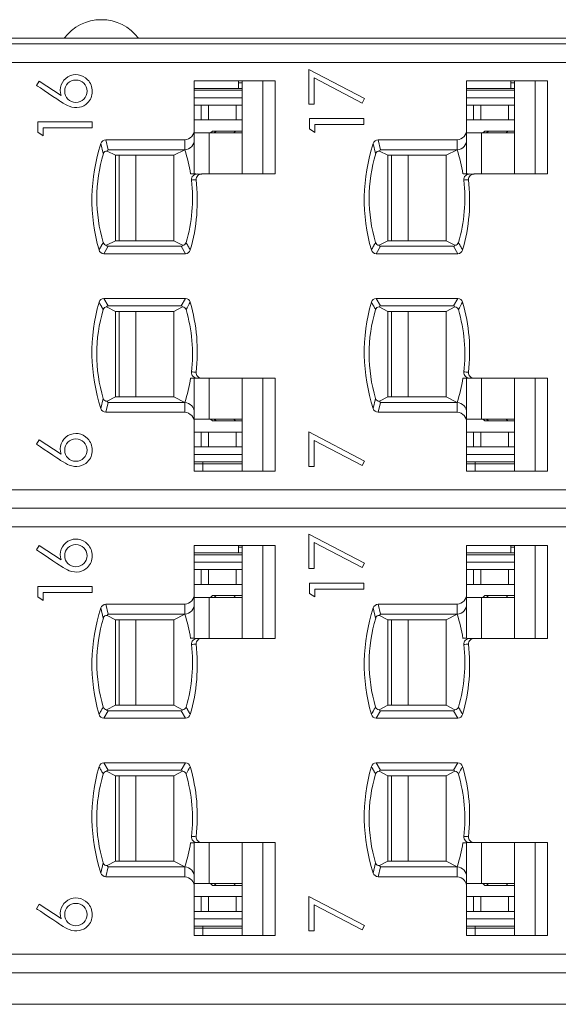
# Model space of a CAD drawing. Header units: inches. Extents: x 1106 to 1533, y 168 to 467.
# Tile 19 of 23: x 1291 to 1306, y 406 to 433. Entities that reach past the tile are written whole.
import ezdxf

# ---------------------------------------------------------------- set-up
doc = ezdxf.new("R2010")
doc.units = ezdxf.units.IN
doc.header["$LTSCALE"] = 23.1
doc.header["$MEASUREMENT"] = 0
doc.linetypes.add('DASHEDBIDOT', pattern=[12.4, 3, -3, 0.2, -3, 0.2, -3])
doc.layers.get('0').update_dxf_attribs({"lineweight": 18})
doc.layers.add('1_6', color=7, linetype='Continuous', lineweight=18)
doc.layers.add('Layer0000', color=7, linetype='Continuous')

msp = doc.modelspace()

# ---------------------------------------------------------------- linework, layer by layer
at = {"color": 7, "linetype": 'Continuous', "lineweight": 0}
for p, q in [((1219.349, 432.47), (1318.349, 432.47)), ((1221.553, 406.47), (1318.149, 406.47))]:
    msp.add_line(p, q, dxfattribs=at)
msp.add_arc((1293.649, 431.72), 1.25, 36.8699, 143.1301, dxfattribs=at)
at = {"layer": '1_6', "color": 7, "linetype": 'Continuous', "lineweight": 0}
for p, q in [((1245.629, 432.32), (1315.247, 432.32)), ((1313.657, 431.82), (1245.971, 431.82)), ((1245.971, 420.32), (1313.657, 420.32)), ((1315.247, 419.82), (1245.629, 419.82)), ((1313.657, 419.32), (1245.971, 419.32)), ((1245.971, 407.82), (1313.657, 407.82)), ((1245.629, 407.32), (1315.247, 407.32))]:
    msp.add_line(p, q, dxfattribs=at)
at = {"layer": 'Layer0000', "color": 7, "linetype": 'Continuous', "lineweight": 20}
for p, q in [((1299.234, 430.7), (1299.234, 431.627)), ((1299.234, 431.627), (1300.734, 430.845)), ((1291.904, 431.201), (1291.98, 431.319)), ((1291.98, 431.319), (1292.565, 430.933)), ((1296.15, 430.023), (1296.15, 431.32)), ((1296.15, 431.32), (1298.329, 431.32)), ((1297.339, 431.32), (1297.339, 431.27)), ((1297.339, 431.27), (1297.439, 431.27)), ((1297.339, 431.27), (1297.339, 431.12)), ((1297.439, 428.82), (1297.439, 431.32)), ((1297.992, 428.82), (1297.992, 431.32)), ((1298.329, 431.32), (1298.329, 428.819)), ((1300.673, 430.725), (1299.373, 431.401)), ((1299.373, 431.401), (1299.373, 430.7)), ((1303.48, 430.023), (1303.48, 431.32)), ((1303.48, 431.32), (1305.659, 431.32)), ((1304.669, 431.32), (1304.669, 431.27)), ((1304.669, 431.27), (1304.769, 431.27)), ((1304.669, 431.27), (1304.669, 431.12)), ((1304.769, 428.82), (1304.769, 431.32)), ((1305.322, 428.82), (1305.322, 431.32)), ((1305.659, 431.32), (1305.659, 428.819)), ((1297.339, 431.12), (1296.15, 431.12)), ((1296.15, 431.07), (1297.439, 431.07)), ((1297.439, 431.12), (1297.339, 431.12)), ((1304.669, 431.12), (1303.48, 431.12)), ((1304.769, 431.07), (1303.48, 431.07)), ((1304.769, 431.12), (1304.669, 431.12)), ((1296.15, 430.87), (1297.439, 430.87)), ((1296.15, 430.67), (1296.338, 430.67)), ((1296.338, 430.67), (1296.53, 430.67)), ((1296.53, 430.67), (1297.275, 430.67)), ((1297.275, 430.67), (1297.432, 430.67)), ((1297.432, 430.67), (1297.439, 430.67)), ((1299.373, 430.7), (1299.234, 430.7)), ((1300.734, 430.845), (1300.673, 430.725)), ((1303.48, 430.87), (1304.769, 430.87)), ((1303.48, 430.67), (1303.668, 430.67)), ((1303.668, 430.67), (1303.86, 430.67)), ((1303.86, 430.67), (1304.605, 430.67)), ((1304.605, 430.67), (1304.762, 430.67)), ((1304.762, 430.67), (1304.769, 430.67)), ((1291.94, 429.939), (1291.94, 430.217)), ((1291.94, 430.217), (1293.404, 430.217)), ((1293.404, 430.217), (1293.404, 430.057)), ((1296.338, 430.27), (1296.15, 430.27)), ((1296.53, 430.27), (1296.338, 430.27)), ((1297.275, 430.27), (1296.53, 430.27)), ((1297.432, 430.27), (1297.275, 430.27)), ((1297.439, 430.27), (1297.432, 430.27)), ((1299.253, 430.029), (1299.253, 430.307)), ((1299.253, 430.307), (1300.716, 430.307)), ((1300.716, 430.147), (1299.395, 430.147)), ((1299.395, 430.147), (1299.395, 429.932)), ((1300.716, 430.307), (1300.716, 430.147)), ((1303.668, 430.27), (1303.48, 430.27)), ((1303.86, 430.27), (1303.668, 430.27)), ((1304.605, 430.27), (1303.86, 430.27)), ((1304.762, 430.27), (1304.605, 430.27)), ((1304.769, 430.27), (1304.762, 430.27)), ((1292.083, 429.842), (1291.94, 429.939)), ((1293.404, 430.057), (1292.083, 430.057)), ((1292.083, 430.057), (1292.083, 429.842)), ((1296.15, 430.023), (1296.15, 429.756)), ((1296.15, 429.92), (1296.549, 429.92)), ((1296.549, 429.92), (1297.439, 429.92)), ((1296.589, 429.92), (1296.639, 429.97)), ((1296.639, 429.97), (1296.737, 429.97)), ((1296.737, 429.97), (1297.263, 429.97)), ((1297.263, 429.97), (1297.439, 429.97)), ((1299.395, 429.932), (1299.253, 430.029)), ((1303.48, 430.023), (1303.48, 429.756)), ((1303.48, 429.92), (1303.879, 429.92)), ((1303.879, 429.92), (1304.769, 429.92)), ((1303.919, 429.92), (1303.969, 429.97)), ((1303.969, 429.97), (1304.067, 429.97)), ((1304.067, 429.97), (1304.593, 429.97)), ((1304.593, 429.97), (1304.769, 429.97)), ((1293.766, 429.736), (1295.895, 429.736)), ((1296.15, 429.756), (1296.15, 428.82)), ((1301.096, 429.736), (1303.225, 429.736)), ((1303.48, 429.756), (1303.48, 428.82)), ((1293.807, 429.433), (1294.032, 429.32)), ((1293.831, 429.47), (1295.895, 429.47)), ((1294.032, 429.32), (1295.597, 429.32)), ((1294.032, 427.02), (1294.032, 429.32)), ((1295.895, 429.47), (1295.597, 429.32)), ((1295.597, 429.32), (1295.597, 427.02)), ((1301.137, 429.433), (1301.362, 429.32)), ((1301.161, 429.47), (1303.225, 429.47)), ((1301.362, 429.32), (1302.927, 429.32)), ((1301.362, 427.02), (1301.362, 429.32)), ((1303.225, 429.47), (1302.927, 429.32)), ((1302.927, 429.32), (1302.927, 427.02)), ((1296.278, 428.816), (1296.239, 428.817)), ((1296.348, 428.816), (1296.278, 428.816)), ((1298.329, 428.819), (1296.355, 428.817)), ((1303.608, 428.816), (1303.569, 428.817)), ((1303.678, 428.816), (1303.608, 428.816)), ((1305.659, 428.819), (1303.685, 428.817)), ((1294.032, 427.02), (1293.792, 426.899)), ((1295.597, 427.02), (1294.032, 427.02)), ((1295.597, 427.02), (1295.837, 426.899)), ((1301.362, 427.02), (1301.122, 426.899)), ((1302.927, 427.02), (1301.362, 427.02)), ((1302.927, 427.02), (1303.167, 426.899)), ((1293.829, 426.87), (1293.712, 426.67)), ((1295.916, 426.67), (1293.712, 426.67)), ((1293.829, 426.87), (1295.8, 426.87)), ((1295.8, 426.87), (1295.916, 426.67)), ((1301.159, 426.87), (1301.042, 426.67)), ((1303.246, 426.67), (1301.042, 426.67)), ((1301.159, 426.87), (1303.13, 426.87)), ((1303.13, 426.87), (1303.246, 426.67)), ((1293.713, 425.47), (1295.916, 425.47)), ((1295.916, 425.47), (1295.8, 425.27)), ((1301.043, 425.47), (1303.246, 425.47)), ((1303.246, 425.47), (1303.13, 425.27)), ((1293.792, 425.24), (1294.032, 425.12)), ((1295.8, 425.27), (1293.829, 425.27)), ((1294.032, 422.82), (1294.032, 425.12)), ((1295.597, 425.12), (1294.032, 425.12)), ((1295.597, 425.12), (1295.837, 425.24)), ((1295.597, 422.82), (1295.597, 425.12)), ((1301.122, 425.24), (1301.362, 425.12)), ((1303.13, 425.27), (1301.159, 425.27)), ((1301.362, 422.82), (1301.362, 425.12)), ((1302.927, 425.12), (1301.362, 425.12)), ((1302.927, 425.12), (1303.167, 425.24)), ((1302.927, 422.82), (1302.927, 425.12)), ((1296.15, 423.319), (1296.15, 422.383)), ((1296.241, 423.323), (1296.353, 423.322)), ((1296.353, 423.322), (1298.329, 423.32)), ((1297.439, 420.82), (1297.439, 423.32)), ((1297.992, 420.82), (1297.992, 423.32)), ((1298.329, 423.32), (1298.329, 420.82)), ((1303.48, 423.319), (1303.48, 422.383)), ((1303.571, 423.323), (1303.683, 423.322)), ((1303.683, 423.322), (1305.659, 423.32)), ((1304.769, 420.82), (1304.769, 423.32)), ((1305.322, 420.82), (1305.322, 423.32)), ((1305.659, 423.32), (1305.659, 420.82)), ((1293.807, 422.706), (1294.032, 422.82)), ((1294.032, 422.82), (1295.597, 422.82)), ((1295.597, 422.82), (1295.895, 422.67)), ((1301.137, 422.706), (1301.362, 422.82)), ((1301.362, 422.82), (1302.927, 422.82)), ((1302.927, 422.82), (1303.225, 422.67)), ((1295.895, 422.67), (1293.831, 422.67)), ((1303.225, 422.67), (1301.161, 422.67)), ((1295.895, 422.403), (1293.766, 422.403)), ((1296.15, 422.383), (1296.15, 422.116)), ((1296.549, 422.22), (1296.15, 422.22)), ((1297.439, 422.22), (1296.549, 422.22)), ((1296.639, 422.17), (1296.589, 422.22)), ((1296.737, 422.17), (1296.639, 422.17)), ((1297.263, 422.17), (1296.737, 422.17)), ((1297.439, 422.17), (1297.263, 422.17)), ((1303.225, 422.403), (1301.096, 422.403)), ((1303.48, 422.383), (1303.48, 422.116)), ((1303.879, 422.22), (1303.48, 422.22)), ((1304.769, 422.22), (1303.879, 422.22)), ((1303.969, 422.17), (1303.919, 422.22)), ((1304.067, 422.17), (1303.969, 422.17)), ((1304.593, 422.17), (1304.067, 422.17)), ((1304.769, 422.17), (1304.593, 422.17)), ((1296.15, 420.82), (1296.15, 422.116)), ((1303.48, 420.82), (1303.48, 422.116)), ((1291.904, 421.543), (1291.98, 421.661)), ((1291.98, 421.661), (1292.565, 421.275)), ((1296.15, 421.87), (1296.338, 421.87)), ((1296.338, 421.87), (1296.53, 421.87)), ((1296.53, 421.87), (1297.275, 421.87)), ((1297.275, 421.87), (1297.432, 421.87)), ((1297.432, 421.87), (1297.439, 421.87)), ((1299.234, 420.946), (1299.234, 421.873)), ((1299.234, 421.873), (1300.734, 421.091)), ((1300.673, 420.971), (1299.373, 421.647)), ((1299.373, 421.647), (1299.373, 420.946)), ((1303.48, 421.87), (1303.668, 421.87)), ((1303.668, 421.87), (1303.86, 421.87)), ((1303.86, 421.87), (1304.605, 421.87)), ((1304.605, 421.87), (1304.762, 421.87)), ((1304.762, 421.87), (1304.769, 421.87)), ((1296.338, 421.47), (1296.15, 421.47)), ((1296.53, 421.47), (1296.338, 421.47)), ((1297.275, 421.47), (1296.53, 421.47)), ((1297.432, 421.47), (1297.275, 421.47)), ((1297.439, 421.47), (1297.432, 421.47)), ((1303.668, 421.47), (1303.48, 421.47)), ((1303.86, 421.47), (1303.668, 421.47)), ((1304.605, 421.47), (1303.86, 421.47)), ((1304.762, 421.47), (1304.605, 421.47)), ((1304.769, 421.47), (1304.762, 421.47)), ((1296.15, 421.27), (1297.439, 421.27)), ((1300.734, 421.091), (1300.673, 420.971)), ((1303.48, 421.27), (1304.769, 421.27)), ((1296.15, 421.07), (1297.439, 421.07)), ((1296.15, 421.02), (1296.384, 421.02)), ((1296.384, 421.07), (1296.384, 421.02)), ((1296.384, 421.02), (1296.384, 420.82)), ((1297.439, 421.02), (1296.384, 421.02)), ((1299.373, 420.946), (1299.234, 420.946)), ((1303.48, 421.07), (1304.769, 421.07)), ((1303.714, 421.02), (1303.48, 421.02)), ((1303.714, 421.07), (1303.714, 421.02)), ((1303.714, 421.02), (1303.714, 420.82)), ((1303.714, 421.02), (1304.769, 421.02)), ((1298.329, 420.82), (1296.15, 420.82)), ((1305.659, 420.82), (1303.48, 420.82)), ((1299.234, 418.2), (1299.234, 419.127)), ((1299.234, 419.127), (1300.734, 418.345)), ((1291.904, 418.701), (1291.98, 418.819)), ((1291.98, 418.819), (1292.565, 418.433)), ((1296.15, 417.523), (1296.15, 418.82)), ((1296.15, 418.82), (1298.329, 418.82)), ((1297.339, 418.82), (1297.339, 418.77)), ((1297.339, 418.77), (1297.439, 418.77)), ((1297.339, 418.77), (1297.339, 418.62)), ((1297.439, 416.32), (1297.439, 418.82)), ((1297.992, 416.32), (1297.992, 418.82)), ((1298.329, 418.82), (1298.329, 416.319)), ((1300.673, 418.225), (1299.373, 418.901)), ((1299.373, 418.901), (1299.373, 418.2)), ((1303.48, 417.523), (1303.48, 418.82)), ((1303.48, 418.82), (1305.659, 418.82)), ((1304.669, 418.82), (1304.669, 418.77)), ((1304.669, 418.77), (1304.769, 418.77)), ((1304.669, 418.77), (1304.669, 418.62)), ((1304.769, 416.32), (1304.769, 418.82)), ((1305.322, 416.32), (1305.322, 418.82)), ((1305.659, 418.82), (1305.659, 416.319)), ((1297.339, 418.62), (1296.15, 418.62)), ((1296.15, 418.57), (1297.439, 418.57)), ((1297.439, 418.62), (1297.339, 418.62)), ((1304.669, 418.62), (1303.48, 418.62)), ((1304.769, 418.57), (1303.48, 418.57)), ((1304.769, 418.62), (1304.669, 418.62)), ((1296.15, 418.37), (1297.439, 418.37)), ((1299.373, 418.2), (1299.234, 418.2)), ((1300.734, 418.345), (1300.673, 418.225)), ((1303.48, 418.37), (1304.769, 418.37)), ((1296.15, 418.17), (1296.338, 418.17)), ((1296.338, 418.17), (1296.53, 418.17)), ((1296.53, 418.17), (1297.275, 418.17)), ((1297.275, 418.17), (1297.432, 418.17)), ((1297.432, 418.17), (1297.439, 418.17)), ((1303.48, 418.17), (1303.668, 418.17)), ((1303.668, 418.17), (1303.86, 418.17)), ((1303.86, 418.17), (1304.605, 418.17)), ((1304.605, 418.17), (1304.762, 418.17)), ((1304.762, 418.17), (1304.769, 418.17)), ((1291.94, 417.439), (1291.94, 417.717)), ((1291.94, 417.717), (1293.404, 417.717)), ((1293.404, 417.717), (1293.404, 417.557)), ((1296.338, 417.77), (1296.15, 417.77)), ((1296.53, 417.77), (1296.338, 417.77)), ((1297.275, 417.77), (1296.53, 417.77)), ((1297.432, 417.77), (1297.275, 417.77)), ((1297.439, 417.77), (1297.432, 417.77)), ((1299.253, 417.529), (1299.253, 417.807)), ((1299.253, 417.807), (1300.716, 417.807)), ((1300.716, 417.647), (1299.395, 417.647)), ((1299.395, 417.647), (1299.395, 417.432)), ((1300.716, 417.807), (1300.716, 417.647)), ((1303.668, 417.77), (1303.48, 417.77)), ((1303.86, 417.77), (1303.668, 417.77)), ((1304.605, 417.77), (1303.86, 417.77)), ((1304.762, 417.77), (1304.605, 417.77)), ((1304.769, 417.77), (1304.762, 417.77)), ((1292.083, 417.342), (1291.94, 417.439)), ((1293.404, 417.557), (1292.083, 417.557)), ((1292.083, 417.557), (1292.083, 417.342)), ((1296.15, 417.523), (1296.15, 417.256)), ((1296.15, 417.42), (1296.549, 417.42)), ((1296.549, 417.42), (1297.439, 417.42)), ((1296.589, 417.42), (1296.639, 417.47)), ((1296.639, 417.47), (1296.737, 417.47)), ((1296.737, 417.47), (1297.263, 417.47)), ((1297.263, 417.47), (1297.439, 417.47)), ((1299.395, 417.432), (1299.253, 417.529)), ((1303.48, 417.523), (1303.48, 417.256)), ((1303.48, 417.42), (1303.879, 417.42)), ((1303.879, 417.42), (1304.769, 417.42)), ((1303.919, 417.42), (1303.969, 417.47)), ((1303.969, 417.47), (1304.067, 417.47)), ((1304.067, 417.47), (1304.593, 417.47)), ((1304.593, 417.47), (1304.769, 417.47)), ((1293.766, 417.236), (1295.895, 417.236)), ((1296.15, 417.256), (1296.15, 416.32)), ((1301.096, 417.236), (1303.225, 417.236)), ((1303.48, 417.256), (1303.48, 416.32)), ((1293.807, 416.933), (1294.032, 416.82)), ((1293.831, 416.97), (1295.895, 416.97)), ((1295.895, 416.97), (1295.597, 416.82)), ((1301.137, 416.933), (1301.362, 416.82)), ((1301.161, 416.97), (1303.225, 416.97)), ((1303.225, 416.97), (1302.927, 416.82)), ((1294.032, 416.82), (1295.597, 416.82)), ((1294.032, 414.52), (1294.032, 416.82)), ((1295.597, 416.82), (1295.597, 414.52)), ((1301.362, 416.82), (1302.927, 416.82)), ((1301.362, 414.52), (1301.362, 416.82)), ((1302.927, 416.82), (1302.927, 414.52)), ((1296.278, 416.316), (1296.239, 416.317)), ((1296.348, 416.316), (1296.278, 416.316)), ((1298.329, 416.319), (1296.355, 416.317)), ((1303.608, 416.316), (1303.569, 416.317)), ((1303.678, 416.316), (1303.608, 416.316)), ((1305.659, 416.319), (1303.685, 416.317)), ((1294.032, 414.52), (1293.792, 414.399)), ((1295.597, 414.52), (1294.032, 414.52)), ((1295.597, 414.52), (1295.837, 414.399)), ((1301.362, 414.52), (1301.122, 414.399)), ((1302.927, 414.52), (1301.362, 414.52)), ((1302.927, 414.52), (1303.167, 414.399)), ((1293.829, 414.37), (1293.712, 414.17)), ((1293.829, 414.37), (1295.8, 414.37)), ((1295.8, 414.37), (1295.916, 414.17)), ((1301.159, 414.37), (1301.042, 414.17)), ((1301.159, 414.37), (1303.13, 414.37)), ((1303.13, 414.37), (1303.246, 414.17)), ((1295.916, 414.17), (1293.712, 414.17)), ((1303.246, 414.17), (1301.042, 414.17)), ((1293.713, 412.97), (1295.916, 412.97)), ((1295.916, 412.97), (1295.8, 412.77)), ((1301.043, 412.97), (1303.246, 412.97)), ((1303.246, 412.97), (1303.13, 412.77)), ((1293.792, 412.74), (1294.032, 412.62)), ((1295.8, 412.77), (1293.829, 412.77)), ((1294.032, 410.32), (1294.032, 412.62)), ((1295.597, 412.62), (1294.032, 412.62)), ((1295.597, 412.62), (1295.837, 412.74)), ((1295.597, 410.32), (1295.597, 412.62)), ((1301.122, 412.74), (1301.362, 412.62)), ((1303.13, 412.77), (1301.159, 412.77)), ((1302.927, 412.62), (1301.362, 412.62)), ((1301.362, 410.32), (1301.362, 412.62)), ((1302.927, 412.62), (1303.167, 412.74)), ((1302.927, 410.32), (1302.927, 412.62)), ((1296.15, 410.819), (1296.15, 409.883)), ((1296.241, 410.823), (1296.353, 410.822)), ((1296.353, 410.822), (1298.329, 410.82)), ((1297.439, 408.32), (1297.439, 410.82)), ((1297.992, 408.32), (1297.992, 410.82)), ((1298.329, 410.82), (1298.329, 408.32)), ((1303.48, 410.819), (1303.48, 409.883)), ((1303.571, 410.823), (1303.683, 410.822)), ((1303.683, 410.822), (1305.659, 410.82)), ((1304.769, 408.32), (1304.769, 410.82)), ((1305.322, 408.32), (1305.322, 410.82)), ((1305.659, 410.82), (1305.659, 408.32)), ((1293.807, 410.206), (1294.032, 410.32)), ((1294.032, 410.32), (1295.597, 410.32)), ((1295.597, 410.32), (1295.895, 410.17)), ((1301.137, 410.206), (1301.362, 410.32)), ((1301.362, 410.32), (1302.927, 410.32)), ((1302.927, 410.32), (1303.225, 410.17)), ((1295.895, 410.17), (1293.831, 410.17)), ((1303.225, 410.17), (1301.161, 410.17)), ((1295.895, 409.903), (1293.766, 409.903)), ((1296.15, 409.883), (1296.15, 409.616)), ((1296.549, 409.72), (1296.15, 409.72)), ((1297.439, 409.72), (1296.549, 409.72)), ((1296.639, 409.67), (1296.589, 409.72)), ((1303.225, 409.903), (1301.096, 409.903)), ((1303.48, 409.883), (1303.48, 409.616)), ((1303.879, 409.72), (1303.48, 409.72)), ((1304.769, 409.72), (1303.879, 409.72)), ((1303.969, 409.67), (1303.919, 409.72)), ((1296.15, 408.32), (1296.15, 409.616)), ((1296.737, 409.67), (1296.639, 409.67)), ((1297.263, 409.67), (1296.737, 409.67)), ((1297.439, 409.67), (1297.263, 409.67)), ((1303.48, 408.32), (1303.48, 409.616)), ((1304.067, 409.67), (1303.969, 409.67)), ((1304.593, 409.67), (1304.067, 409.67)), ((1304.769, 409.67), (1304.593, 409.67)), ((1291.904, 409.043), (1291.98, 409.161)), ((1291.98, 409.161), (1292.565, 408.775)), ((1296.15, 409.37), (1296.338, 409.37)), ((1296.338, 409.37), (1296.53, 409.37)), ((1296.53, 409.37), (1297.275, 409.37)), ((1297.275, 409.37), (1297.432, 409.37)), ((1297.432, 409.37), (1297.439, 409.37)), ((1299.234, 408.446), (1299.234, 409.373)), ((1299.234, 409.373), (1300.734, 408.591)), ((1303.48, 409.37), (1303.668, 409.37)), ((1303.668, 409.37), (1303.86, 409.37)), ((1303.86, 409.37), (1304.605, 409.37)), ((1304.605, 409.37), (1304.762, 409.37)), ((1304.762, 409.37), (1304.769, 409.37)), ((1296.338, 408.97), (1296.15, 408.97)), ((1296.53, 408.97), (1296.338, 408.97)), ((1297.275, 408.97), (1296.53, 408.97)), ((1297.432, 408.97), (1297.275, 408.97)), ((1297.439, 408.97), (1297.432, 408.97)), ((1300.673, 408.471), (1299.373, 409.147)), ((1299.373, 409.147), (1299.373, 408.446)), ((1303.668, 408.97), (1303.48, 408.97)), ((1303.86, 408.97), (1303.668, 408.97)), ((1304.605, 408.97), (1303.86, 408.97)), ((1304.762, 408.97), (1304.605, 408.97)), ((1304.769, 408.97), (1304.762, 408.97)), ((1296.15, 408.77), (1297.439, 408.77)), ((1303.48, 408.77), (1304.769, 408.77)), ((1296.15, 408.57), (1297.439, 408.57)), ((1296.15, 408.52), (1296.384, 408.52)), ((1296.384, 408.57), (1296.384, 408.52)), ((1296.384, 408.52), (1296.384, 408.32)), ((1297.439, 408.52), (1296.384, 408.52)), ((1299.373, 408.446), (1299.234, 408.446)), ((1300.734, 408.591), (1300.673, 408.471)), ((1303.48, 408.57), (1304.769, 408.57)), ((1303.714, 408.52), (1303.48, 408.52)), ((1303.714, 408.57), (1303.714, 408.52)), ((1303.714, 408.52), (1303.714, 408.32)), ((1303.714, 408.52), (1304.769, 408.52)), ((1298.329, 408.32), (1296.15, 408.32)), ((1305.659, 408.32), (1303.48, 408.32))]:
    msp.add_line(p, q, dxfattribs=at)
at = {"layer": 'Layer0000', "color": 251, "linetype": 'DASHEDBIDOT', "lineweight": 5}
for p, q in [((1296.338, 430.67), (1296.338, 430.27)), ((1296.53, 430.67), (1296.53, 430.27)), ((1297.275, 430.67), (1297.275, 430.27)), ((1303.668, 430.67), (1303.668, 430.27)), ((1303.86, 430.67), (1303.86, 430.27)), ((1304.605, 430.67), (1304.605, 430.27)), ((1296.549, 429.92), (1296.549, 428.817)), ((1296.737, 429.97), (1296.688, 429.92)), ((1297.263, 429.97), (1297.214, 429.92)), ((1303.879, 429.92), (1303.879, 428.817)), ((1304.018, 429.92), (1304.067, 429.97)), ((1304.544, 429.92), (1304.593, 429.97)), ((1293.702, 429.366), (1293.638, 429.636)), ((1293.831, 429.47), (1293.766, 429.736)), ((1295.895, 429.47), (1295.895, 429.736)), ((1301.032, 429.366), (1300.968, 429.636)), ((1301.161, 429.47), (1301.096, 429.736)), ((1303.225, 429.47), (1303.225, 429.736)), ((1294.13, 429.32), (1294.13, 427.02)), ((1294.576, 429.32), (1294.576, 427.02)), ((1301.46, 429.32), (1301.46, 427.02)), ((1301.906, 429.32), (1301.906, 427.02)), ((1293.829, 425.27), (1293.713, 425.47)), ((1301.159, 425.27), (1301.043, 425.47)), ((1294.13, 425.12), (1294.13, 422.82)), ((1294.576, 425.12), (1294.576, 422.82)), ((1301.46, 425.12), (1301.46, 422.82)), ((1301.906, 425.12), (1301.906, 422.82)), ((1296.549, 423.322), (1296.549, 422.22)), ((1303.879, 423.322), (1303.879, 422.22)), ((1293.702, 422.773), (1293.638, 422.503)), ((1301.032, 422.773), (1300.968, 422.503)), ((1293.831, 422.67), (1293.766, 422.403)), ((1295.895, 422.67), (1295.895, 422.403)), ((1301.161, 422.67), (1301.096, 422.403)), ((1303.225, 422.67), (1303.225, 422.403)), ((1296.688, 422.22), (1296.737, 422.17)), ((1297.214, 422.22), (1297.263, 422.17)), ((1304.018, 422.22), (1304.067, 422.17)), ((1304.544, 422.22), (1304.593, 422.17)), ((1296.338, 421.87), (1296.338, 421.47)), ((1296.53, 421.87), (1296.53, 421.47)), ((1297.275, 421.87), (1297.275, 421.47)), ((1303.668, 421.87), (1303.668, 421.47)), ((1303.86, 421.87), (1303.86, 421.47)), ((1304.605, 421.87), (1304.605, 421.47)), ((1296.338, 418.17), (1296.338, 417.77)), ((1296.53, 418.17), (1296.53, 417.77)), ((1297.275, 418.17), (1297.275, 417.77)), ((1303.668, 418.17), (1303.668, 417.77)), ((1303.86, 418.17), (1303.86, 417.77)), ((1304.605, 418.17), (1304.605, 417.77)), ((1296.549, 417.42), (1296.549, 416.317)), ((1296.737, 417.47), (1296.688, 417.42)), ((1297.263, 417.47), (1297.214, 417.42)), ((1303.879, 417.42), (1303.879, 416.317)), ((1304.018, 417.42), (1304.067, 417.47)), ((1304.544, 417.42), (1304.593, 417.47)), ((1293.702, 416.866), (1293.638, 417.136)), ((1293.831, 416.97), (1293.766, 417.236)), ((1295.895, 416.97), (1295.895, 417.236)), ((1301.032, 416.866), (1300.968, 417.136)), ((1301.161, 416.97), (1301.096, 417.236)), ((1303.225, 416.97), (1303.225, 417.236)), ((1294.13, 416.82), (1294.13, 414.52)), ((1294.576, 416.82), (1294.576, 414.52)), ((1301.46, 416.82), (1301.46, 414.52)), ((1301.906, 416.82), (1301.906, 414.52)), ((1293.829, 412.77), (1293.713, 412.97)), ((1301.159, 412.77), (1301.043, 412.97)), ((1294.13, 412.62), (1294.13, 410.32)), ((1294.576, 412.62), (1294.576, 410.32)), ((1301.46, 412.62), (1301.46, 410.32)), ((1301.906, 412.62), (1301.906, 410.32)), ((1296.549, 410.822), (1296.549, 409.72)), ((1303.879, 410.822), (1303.879, 409.72)), ((1293.702, 410.273), (1293.638, 410.003)), ((1301.032, 410.273), (1300.968, 410.003)), ((1293.831, 410.17), (1293.766, 409.903)), ((1295.895, 410.17), (1295.895, 409.903)), ((1301.161, 410.17), (1301.096, 409.903)), ((1303.225, 410.17), (1303.225, 409.903)), ((1296.688, 409.72), (1296.737, 409.67)), ((1297.214, 409.72), (1297.263, 409.67)), ((1304.018, 409.72), (1304.067, 409.67)), ((1304.544, 409.72), (1304.593, 409.67)), ((1296.338, 409.37), (1296.338, 408.97)), ((1296.53, 409.37), (1296.53, 408.97)), ((1297.275, 409.37), (1297.275, 408.97)), ((1303.668, 409.37), (1303.668, 408.97)), ((1303.86, 409.37), (1303.86, 408.97)), ((1304.605, 409.37), (1304.605, 408.97))]:
    msp.add_line(p, q, dxfattribs=at)
at = {"layer": 'Layer0000', "color": 7, "linetype": 'Continuous', "lineweight": 20}
for centre, radius in [((1292.964, 431.044), 0.301), ((1296.352, 428.816), 0.0037), ((1303.682, 428.816), 0.0037), ((1292.964, 421.386), 0.301), ((1292.964, 418.544), 0.301), ((1296.352, 416.316), 0.0037), ((1303.682, 416.316), 0.0037), ((1292.964, 408.886), 0.301)]:
    msp.add_circle(centre, radius, dxfattribs=at)
for centre, radius, start, end in [((1292.967, 431.068), 0.424, 42.5796, 198.6707), ((1295.878, 430.008), 0.272, 273.5343, 3.1506), ((1303.208, 430.008), 0.272, 273.5343, 3.1508), ((1298.262, 428.121), 4.866, 161.851, 196.0911), ((1293.77, 429.599), 0.137, 91.6209, 164.2881), ((1295.878, 429.742), 0.273, 273.5375, 3.1453), ((1305.592, 428.121), 4.866, 161.851, 196.0911), ((1301.1, 429.599), 0.137, 91.6209, 164.2881), ((1303.208, 429.742), 0.273, 273.5375, 3.1455), ((1297.692, 428.166), 4.166, 163.2561, 196.6669), ((1293.788, 429.347), 0.0885, 77.6167, 166.9742), ((1293.842, 429.437), 0.0348, 108.5845, 185.969), ((1291.976, 428.174), 4.127, 8.9968, 18.2933), ((1305.022, 428.166), 4.166, 163.2561, 196.6669), ((1301.118, 429.347), 0.0885, 77.6167, 166.9742), ((1301.172, 429.437), 0.0348, 108.5845, 185.969), ((1299.306, 428.174), 4.127, 8.9969, 18.2933), ((1296.107, 426.317), 2.503, 86.9587, 91.2449), ((1296.229, 428.66), 0.157, 86.1531, 183.7925), ((1296.348, 428.67), 0.147, 87.0215, 183.1952), ((1303.437, 426.317), 2.503, 86.9587, 91.2449), ((1303.559, 428.66), 0.157, 86.1531, 183.7925), ((1303.678, 428.67), 0.147, 87.0215, 183.1952), ((1291.966, 428.157), 4.137, 343.3446, 6.845), ((1291.362, 428.116), 4.87, 343.9722, 6.435), ((1296.196, 428.01), 0.652, 89.5434, 100.8955), ((1299.296, 428.157), 4.137, 343.3446, 6.845), ((1298.692, 428.116), 4.87, 343.9722, 6.435), ((1303.526, 428.01), 0.652, 89.5434, 100.8955), ((1293.795, 426.997), 0.0976, 195.0229, 268.1957), ((1295.834, 426.997), 0.0976, 271.8306, 344.9435), ((1301.125, 426.997), 0.0976, 195.0229, 268.1957), ((1303.164, 426.997), 0.0976, 271.8306, 344.9435), ((1293.719, 426.806), 0.137, 194.4593, 266.901), ((1293.831, 426.91), 0.0403, 195.2516, 268.4123), ((1295.797, 426.911), 0.042, 273.4114, 342.9748), ((1295.91, 426.806), 0.137, 272.5142, 345.1843), ((1301.049, 426.806), 0.137, 194.4593, 266.901), ((1301.161, 426.91), 0.0403, 195.2516, 268.4123), ((1303.127, 426.911), 0.042, 273.4114, 342.9748), ((1303.24, 426.806), 0.137, 272.5142, 345.1843), ((1298.262, 424.018), 4.866, 163.9079, 198.1481), ((1293.719, 425.333), 0.137, 92.4993, 165.4928), ((1295.91, 425.333), 0.137, 15.2574, 87.3067), ((1285.256, 431.332), 12.325, 329.9901, 331.063), ((1291.362, 424.024), 4.87, 353.5999, 16.0334), ((1305.592, 424.018), 4.866, 163.9079, 198.1481), ((1301.049, 425.333), 0.137, 92.4993, 165.4928), ((1303.24, 425.333), 0.137, 15.2574, 87.3067), ((1292.586, 431.332), 12.325, 329.9901, 331.063), ((1298.692, 424.024), 4.87, 353.5999, 16.0334), ((1297.691, 423.973), 4.166, 163.3294, 196.7425), ((1293.795, 425.143), 0.0974, 91.7591, 165.0251), ((1293.831, 425.229), 0.0403, 91.5972, 164.7458), ((1295.797, 425.228), 0.0419, 16.8856, 86.7706), ((1295.834, 425.142), 0.0979, 15.2205, 88.11), ((1291.941, 423.978), 4.161, 353.2474, 16.61), ((1305.021, 423.973), 4.166, 163.3294, 196.7425), ((1301.125, 425.143), 0.0974, 91.7591, 165.0251), ((1301.161, 425.229), 0.0403, 91.5972, 164.7458), ((1303.127, 425.228), 0.0419, 16.8856, 86.7706), ((1303.164, 425.142), 0.0979, 15.2205, 88.11), ((1299.271, 423.978), 4.161, 353.2474, 16.61), ((1296.054, 422.18), 1.309, 83.5332, 89.1424), ((1296.227, 423.476), 0.154, 175.2336, 275.461), ((1296.347, 423.469), 0.146, 175.2705, 272.1986), ((1303.384, 422.18), 1.309, 83.5332, 89.1424), ((1303.557, 423.476), 0.154, 175.2336, 275.461), ((1303.677, 423.469), 0.146, 175.2705, 272.1986), ((1291.977, 423.965), 4.126, 341.7064, 351.0043), ((1296.107, 425.339), 2.02, 268.4426, 273.8031), ((1299.307, 423.965), 4.126, 341.7064, 351.0043), ((1303.437, 425.339), 2.02, 268.4426, 273.8031), ((1293.788, 422.792), 0.0884, 192.9768, 282.5079), ((1293.842, 422.703), 0.035, 174.2778, 251.1425), ((1301.118, 422.792), 0.0884, 192.9768, 282.5079), ((1301.172, 422.703), 0.035, 174.2778, 251.1425), ((1293.77, 422.54), 0.137, 195.7408, 268.3727), ((1295.878, 422.398), 0.272, 356.9111, 86.4703), ((1301.1, 422.54), 0.137, 195.7408, 268.3727), ((1303.208, 422.398), 0.272, 356.9111, 86.4703), ((1295.878, 422.131), 0.273, 356.8554, 86.4569), ((1303.208, 422.131), 0.273, 356.8554, 86.4569), ((1292.967, 421.41), 0.424, 42.5796, 198.6707), ((1292.967, 418.568), 0.424, 42.5796, 198.6707), ((1295.878, 417.508), 0.272, 273.5343, 3.1506), ((1303.208, 417.508), 0.272, 273.5343, 3.1508), ((1298.262, 415.621), 4.866, 161.851, 196.0911), ((1293.77, 417.099), 0.137, 91.6209, 164.2881), ((1295.878, 417.242), 0.273, 273.5375, 3.1453), ((1305.592, 415.621), 4.866, 161.851, 196.0911), ((1301.1, 417.099), 0.137, 91.6209, 164.2881), ((1303.208, 417.242), 0.273, 273.5375, 3.1455), ((1297.692, 415.666), 4.166, 163.2561, 196.6669), ((1293.788, 416.847), 0.0885, 77.6167, 166.9742), ((1293.842, 416.937), 0.0348, 108.5845, 185.969), ((1291.976, 415.674), 4.127, 8.9968, 18.2933), ((1305.022, 415.666), 4.166, 163.2561, 196.6669), ((1301.118, 416.847), 0.0885, 77.6167, 166.9742), ((1301.172, 416.937), 0.0348, 108.5845, 185.969), ((1299.306, 415.674), 4.127, 8.9969, 18.2933), ((1296.107, 413.817), 2.503, 86.9587, 91.2449), ((1296.229, 416.16), 0.157, 86.1531, 183.7925), ((1296.348, 416.17), 0.147, 87.0215, 183.1952), ((1303.437, 413.817), 2.503, 86.9587, 91.2449), ((1303.559, 416.16), 0.157, 86.1531, 183.7925), ((1303.678, 416.17), 0.147, 87.0215, 183.1952), ((1291.966, 415.657), 4.137, 343.3446, 6.845), ((1291.362, 415.616), 4.87, 343.9722, 6.435), ((1296.196, 415.51), 0.652, 89.5434, 100.8955), ((1299.296, 415.657), 4.137, 343.3446, 6.845), ((1298.692, 415.616), 4.87, 343.9722, 6.435), ((1303.526, 415.51), 0.652, 89.5434, 100.8955), ((1293.795, 414.497), 0.0976, 195.0229, 268.1957), ((1295.834, 414.497), 0.0976, 271.8306, 344.9435), ((1301.125, 414.497), 0.0976, 195.0229, 268.1957), ((1303.164, 414.497), 0.0976, 271.8306, 344.9435), ((1293.719, 414.306), 0.137, 194.4593, 266.901), ((1293.831, 414.41), 0.0403, 195.2516, 268.4123), ((1295.797, 414.411), 0.042, 273.4114, 342.9748), ((1295.91, 414.306), 0.137, 272.5142, 345.1843), ((1301.049, 414.306), 0.137, 194.4593, 266.901), ((1301.161, 414.41), 0.0403, 195.2516, 268.4123), ((1303.127, 414.411), 0.042, 273.4114, 342.9748), ((1303.24, 414.306), 0.137, 272.5142, 345.1843), ((1293.719, 412.833), 0.137, 92.4993, 165.4928), ((1295.91, 412.833), 0.137, 15.2574, 87.3067), ((1301.049, 412.833), 0.137, 92.4993, 165.4928), ((1303.24, 412.833), 0.137, 15.2574, 87.3067), ((1298.262, 411.518), 4.866, 163.9079, 198.1481), ((1297.691, 411.473), 4.166, 163.3294, 196.7425), ((1293.795, 412.643), 0.0974, 91.7591, 165.0251), ((1293.831, 412.729), 0.0403, 91.5972, 164.7458), ((1295.797, 412.728), 0.0419, 16.8856, 86.7706), ((1295.834, 412.642), 0.0979, 15.2205, 88.11), ((1285.256, 418.832), 12.325, 329.9901, 331.063), ((1291.941, 411.478), 4.161, 353.2474, 16.61), ((1291.362, 411.524), 4.87, 353.5999, 16.0334), ((1305.592, 411.518), 4.866, 163.9079, 198.1481), ((1305.021, 411.473), 4.166, 163.3294, 196.7425), ((1301.125, 412.643), 0.0974, 91.7591, 165.0251), ((1301.161, 412.729), 0.0403, 91.5972, 164.7458), ((1303.127, 412.728), 0.0419, 16.8856, 86.7706), ((1303.164, 412.642), 0.0979, 15.2205, 88.11), ((1292.586, 418.832), 12.325, 329.9901, 331.063), ((1299.271, 411.478), 4.161, 353.2474, 16.61), ((1298.692, 411.524), 4.87, 353.5999, 16.0334), ((1291.977, 411.465), 4.126, 341.7064, 351.0043), ((1296.107, 412.839), 2.02, 268.4426, 273.8031), ((1296.054, 409.68), 1.309, 83.5332, 89.1424), ((1296.227, 410.976), 0.154, 175.2336, 275.461), ((1296.347, 410.969), 0.146, 175.2705, 272.1986), ((1299.307, 411.465), 4.126, 341.7064, 351.0043), ((1303.437, 412.839), 2.02, 268.4426, 273.8031), ((1303.384, 409.68), 1.309, 83.5332, 89.1424), ((1303.557, 410.976), 0.154, 175.2336, 275.461), ((1303.677, 410.969), 0.146, 175.2705, 272.1986), ((1293.788, 410.292), 0.0884, 192.9768, 282.5079), ((1301.118, 410.292), 0.0884, 192.9768, 282.5079), ((1293.77, 410.04), 0.137, 195.7408, 268.3727), ((1293.842, 410.203), 0.035, 174.2778, 251.1425), ((1295.878, 409.898), 0.272, 356.9111, 86.4703), ((1301.1, 410.04), 0.137, 195.7408, 268.3727), ((1301.172, 410.203), 0.035, 174.2778, 251.1425), ((1303.208, 409.898), 0.272, 356.9111, 86.4703), ((1295.878, 409.631), 0.273, 356.8554, 86.4569), ((1303.208, 409.631), 0.273, 356.8554, 86.4569), ((1292.967, 408.91), 0.424, 42.5796, 198.6707)]:
    msp.add_arc(centre, radius, start, end, dxfattribs=at)
at = {"layer": 'Layer0000', "color": 251, "linetype": 'DASHEDBIDOT', "lineweight": 5}
for centre, radius, start, end in [((1304.705, 420.543), 12.745, 149.7074, 150.7395), ((1286.302, 421.363), 11.141, 29.0421, 30.226), ((1312.035, 420.543), 12.745, 149.7074, 150.7395), ((1293.632, 421.363), 11.141, 29.0421, 30.226), ((1304.308, 431.363), 12.284, 209.2149, 210.2863), ((1311.638, 431.363), 12.284, 209.2149, 210.2863), ((1304.705, 408.043), 12.745, 149.7074, 150.7395), ((1286.302, 408.863), 11.141, 29.0421, 30.226), ((1312.035, 408.043), 12.745, 149.7074, 150.7395), ((1293.632, 408.863), 11.141, 29.0421, 30.226), ((1304.308, 418.863), 12.284, 209.2149, 210.2863), ((1311.638, 418.863), 12.284, 209.2149, 210.2863)]:
    msp.add_arc(centre, radius, start, end, dxfattribs=at)
at = {"layer": 'Layer0000', "color": 7, "linetype": 'Continuous', "lineweight": 20}
for points in [[(1293.279, 431.355), (1293.363, 431.268), (1293.404, 431.163), (1293.404, 430.915), (1293.362, 430.812), (1293.152, 430.606), (1292.978, 430.568), (1292.725, 430.661), (1292.646, 430.704), (1292.543, 430.773), (1291.913, 431.196), (1291.904, 431.201)], [(1293.279, 421.697), (1293.363, 421.61), (1293.404, 421.505), (1293.404, 421.257), (1293.362, 421.154), (1293.152, 420.948), (1292.978, 420.91), (1292.725, 421.003), (1292.646, 421.046), (1292.543, 421.115), (1291.913, 421.538), (1291.904, 421.543)], [(1293.279, 418.855), (1293.363, 418.768), (1293.404, 418.663), (1293.404, 418.415), (1293.362, 418.312), (1293.152, 418.106), (1292.978, 418.068), (1292.725, 418.161), (1292.646, 418.204), (1292.543, 418.273), (1291.913, 418.696), (1291.904, 418.701)], [(1293.279, 409.197), (1293.363, 409.11), (1293.404, 409.005), (1293.404, 408.757), (1293.362, 408.654), (1293.152, 408.448), (1292.978, 408.41), (1292.725, 408.503), (1292.646, 408.546), (1292.543, 408.615), (1291.913, 409.038), (1291.904, 409.043)]]:
    msp.add_open_spline(points, degree=3, knots=[0, 0, 0, 0, 0.252095, 0.252095, 0.501561, 0.501561, 0.870354, 0.870354, 0.9896, 0.9896, 1, 1, 1, 1], dxfattribs=at)

doc.saveas('drawing.dxf')
